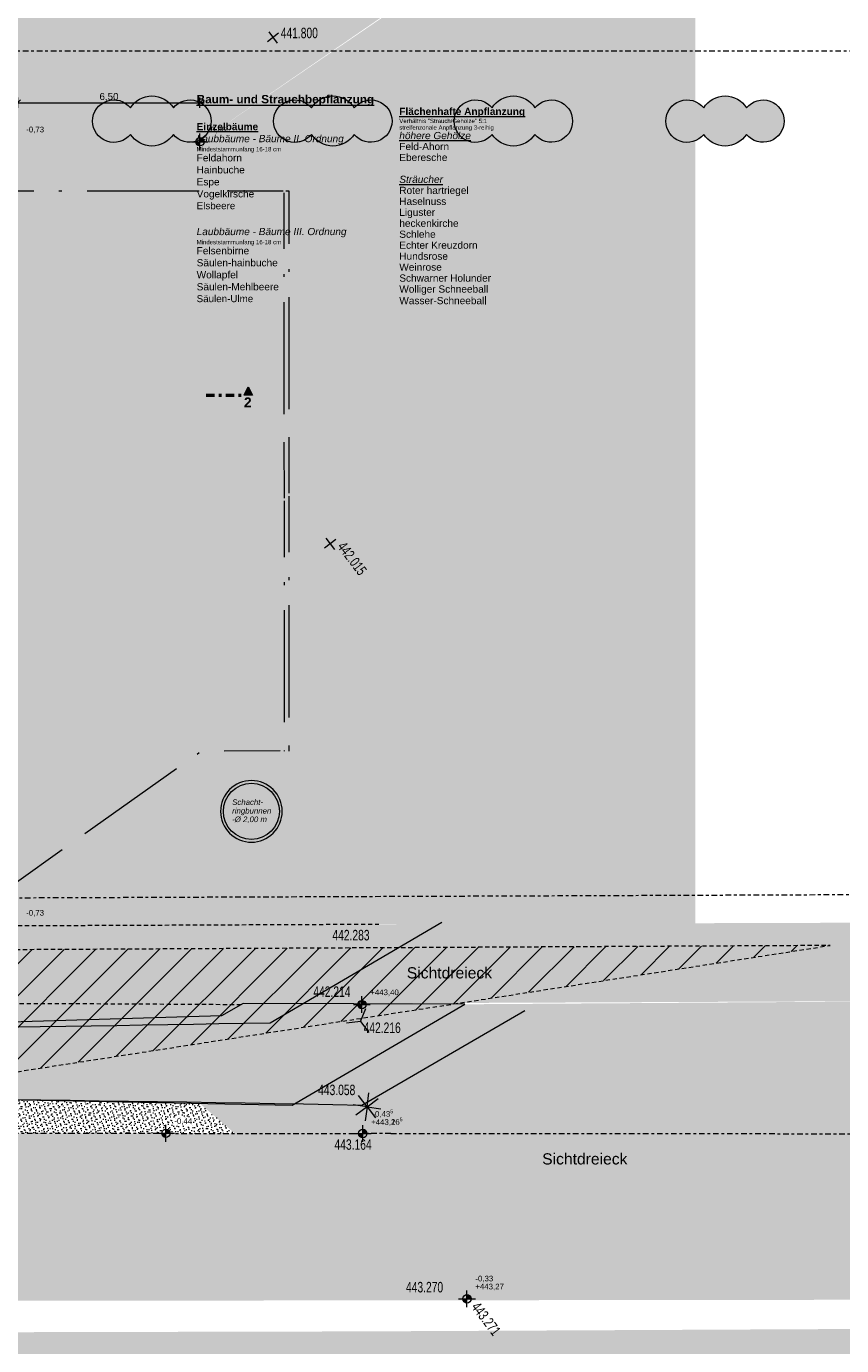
# Model space of a CAD drawing. Header units: metres. Extents: x -167 to 338, y -186 to 508.
# Tile 208 of 256: x 95 to 125, y 3 to 50. Entities that reach past the tile are written whole.
import ezdxf

# ---------------------------------------------------------------- set-up
doc = ezdxf.new("R2010")
doc.units = ezdxf.units.M
doc.header["$MEASUREMENT"] = 0
for name, pattern in [('LINE_LT_20', [11, 2, -0.9, 0.1, -0.9, 4, -1, 2, -0.1]), ('Raster', [0.4, 0.2, -0.1, 0, -0.1]), ('Schnittlinie', [0.6, 0.3, -0.15, 0, -0.15]), ('Strichlinie eng', [0.23, 0.15, -0.08]), ('Untersicht', [0.2, 0.15, -0.05])]:
    doc.linetypes.add(name, pattern=pattern)
for name, color, linetype in [('10 Wand außen', 7, 'Continuous'), ('60 Gelände 2D Übersicht', 7, 'Continuous'), ('60 Grenzen', 7, 'Continuous'), ('70 Kanal', 7, 'Continuous'), ('94 Genehmigungsplanung Bemaßung', 7, 'Continuous'), ('98 Schnitt Marker', 7, 'Continuous'), ('Beschriftung-Punkte', 7, 'Continuous'), ('BT-Gelaende', 7, 'Continuous'), ('PB-L-Baugrenze', 7, 'Continuous')]:
    doc.layers.add(name, color=color, linetype=linetype)
doc.styles.add('ERSTELLTER_STIL_1', font='arial.ttf')
doc.styles.add('ERSTELLTER_STIL_2', font='arial.ttf')
doc.styles.add('ERSTELLTER_STIL_4', font='arial.ttf')
doc.styles.add('ERSTELLTER_STIL_7', font='arial.ttf', dxfattribs={"width": 0.7})
doc.dimstyles.new('ERSTELLTER_STIL__1', dxfattribs={"dimtxt": 0.25, "dimasz": 0.19, "dimexe": 0.18, "dimexo": 0.1, "dimgap": 0, "dimtad": 1, "dimtih": 1, "dimtoh": 1, "dimzin": 0, "dimdsep": 46, "dimtxsty": 'ERSTELLTER_STIL_1', "dimblk": 'ARROWHEAD_6', "dimblk1": 'ARROWHEAD_6', "dimblk2": 'ARROWHEAD_6', "dimcen": 0.09, "dimclrd": 7, "dimclre": 7, "dimclrt": 7, "dimazin": 0, "dimtfac": 1, "dimtdec": 4, "dimtmove": 0, "dimatfit": 3, "dimfxl": 1, "dimtolj": 1, "dimtzin": 0, "dimarcsym": 0})
pattern_1 = [(45, (27236.1321, 33357.62905), (-0.11136931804, 0.11136931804), [0, -0.105, 0, -0.1575]), (110, (27236.4821, 33357.62905), (0.1480015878, 0.0538681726), [0, -0.077, 0, -0.133])]

# ---------------------------------------------------------------- blocks, each defined once
blk = doc.blocks.new('Standard-Rastermarker_141')
at = {"layer": '60 Grenzen', "color": 7, "linetype": 'Raster', "lineweight": 13}
blk.add_line((1, 0), (146.942, 0), dxfattribs=at)
blk = doc.blocks.new('Standard-Rastermarker_145')
at = {"layer": '60 Grenzen', "color": 7, "linetype": 'Raster', "lineweight": 13}
for p, q in [((1, 0), (0, 0)), ((1, 0), (19.481, 0)), ((19.481, 0), (20.481, 0))]:
    blk.add_line(p, q, dxfattribs=at)
blk = doc.blocks.new('Standard-Rastermarker_146')
at = {"layer": '60 Grenzen', "color": 7, "linetype": 'Raster', "lineweight": 13}
for p, q in [((1, 0), (0, 0)), ((1, 0), (21.698, 0)), ((21.698, 0), (22.698, 0))]:
    blk.add_line(p, q, dxfattribs=at)
blk = doc.blocks.new('*D454', base_point=(27236.132, 33357.279))
at = {"layer": '94 Genehmigungsplanung Bemaßung', "color": 7, "linetype": 'Continuous', "lineweight": 13}
for p, q in [((95.265, 47.241), (95.065, 47.041)), ((95.165, 46.954), (95.165, 47.329)), ((95.165, 47.141), (101.663, 47.141)), ((101.563, 47.041), (101.763, 47.241)), ((101.663, 46.954), (101.663, 47.329)), ((101.663, 47.141), (101.813, 47.141))]:
    blk.add_line(p, q, dxfattribs=at)
at = {"layer": '94 Genehmigungsplanung Bemaßung', "color": 7, "lineweight": 13, "insert": (98.08, 47.191), "char_height": 0.25, "attachment_point": 7, "style": 'ERSTELLTER_STIL_1'}
blk.add_mtext('\\A1;{\\pql;\\fArial|b0|i0|c0|p0;\\W1.000000;6,50}', dxfattribs=at)
blk = doc.blocks.new('ARROWHEAD_6')
at = {"color": 0, "linetype": 'Continuous', "lineweight": 0}
for p, q in [((0, 0), (-1, 0)), ((-0.5, -0.5), (0.5, 0.5))]:
    blk.add_line(p, q, dxfattribs=at)
blk = doc.blocks.new('Standard-Rastermarker_151')
at = {"layer": '60 Grenzen', "color": 7, "linetype": 'Raster', "lineweight": 13}
blk.add_line((1, 0), (204.904, 0), dxfattribs=at)
blk = doc.blocks.new('Boe_Unten_003')
at = {"layer": 'BT-Gelaende', "color": 30, "linetype": 'Continuous', "lineweight": 18, "true_color": 0xff7300}
for q in [(0, 0.25), (-0.216505, -0.125002), (0.216507, -0.124999)]:
    blk.add_line((0, 0), q, dxfattribs=at)
blk = doc.blocks.new('Boe_oben_003')
at = {"layer": 'BT-Gelaende', "color": 30, "linetype": 'Continuous', "lineweight": 18, "true_color": 0xff7300}
for q in [(0, 0.25), (-0.25, 0), (-0.176777, 0.176777), (-0.176777, -0.176777), (0.176777, 0.176777), (0.25, 0), (0.176777, -0.176777), (0, -0.25)]:
    blk.add_line((0, 0), q, dxfattribs=at)
blk = doc.blocks.new('Kreuz_003')
at = {"layer": 'BT-Gelaende', "color": 30, "linetype": 'Continuous', "lineweight": 18, "true_color": 0xff7300}
for p, q in [((-0.5, 0), (0.5, 0)), ((0, 0.5), (0, -0.5))]:
    blk.add_line(p, q, dxfattribs=at)

msp = doc.modelspace()

# ---------------------------------------------------------------- hatches: boundary and pattern name
at = {"linetype": 'Continuous', "lineweight": 18}
msp.add_hatch(color=255, dxfattribs=at).paths.add_polyline_path([(1.566, 4.049), (1.9, 10.618), (12.926, 10.242, 0.005342), (25.31, 10.162), (55.573, 10.262), (69.016, 10.286), (94.155, 10.366), (156.733, 10.348), (157.551, 4.46), (25.529, 4.3)])
at = {"layer": '60 Gelände 2D Übersicht', "linetype": 'Continuous', "lineweight": 18, "true_color": 0x6d7e00}
for points in [[(2.009, 59.511), (17.341, 44), (58.162, 44), (58.162, 45.749), (101.67, 45.749), (121.706, 59.511)], [(101.67, 17.828), (101.67, 45.749), (119.339, 57.785), (119.339, 17.828), (108.047, 17.828), (102.437, 14.549), (101.67, 14.526)], [(101.629, 11.451), (104.886, 11.362), (111.122, 14.966), (130.265, 15.097), (130.174, 10.345), (102.906, 10.359)], [(19.98, 2.252), (25.123, 2.671), (46.03, 3.074), (66.75, 3.154), (86.718, 3.244), (107.445, 3.292), (130.041, 3.403), (156.42, 3.447), (156.733, -1.316), (130.174, -1.318), (107.476, -1.308), (86.995, -1.292), (67.047, -1.386), (25.31, -1.502), (12.926, -1.421, -0.076037), (15.935, 0.874, -0.086004)]]:
    msp.add_hatch(color=66, dxfattribs=at).paths.add_polyline_path(points)
at = {"layer": '60 Gelände 2D Übersicht', "linetype": 'Continuous', "lineweight": 0, "true_color": 0xe0f2cc}
for points in [[(99.187, 46.959, -0.560067), (100.716, 46.959, -2.844228), (100.716, 46.013, -0.547905), (99.187, 46.013, -2.85936)], [(105.646, 46.959, -0.560067), (107.174, 46.959, -2.844228), (107.174, 46.013, -0.547905), (105.646, 46.013, -2.85936)], [(112.09, 46.959, -0.560067), (113.618, 46.959, -2.844228), (113.618, 46.013, -0.547905), (112.09, 46.013, -2.85936)], [(119.642, 46.959, -0.560067), (121.17, 46.959, -2.844228), (121.17, 46.013, -0.547905), (119.642, 46.013, -2.85936)]]:
    msp.add_hatch(color=254, dxfattribs=at).paths.add_polyline_path(points)
at = {"layer": '60 Gelände 2D Übersicht', "linetype": 'Continuous', "lineweight": 18}
h = msp.add_hatch(dxfattribs=at)
h.set_pattern_fill('Mörtel_0001', color=8, style=0, pattern_type=2)
h.set_pattern_definition(pattern_1)
h.paths.add_polyline_path([(58.162, 45.75), (66.664, 45.75), (66.663, 37.5), (77.662, 37.514), (77.663, 45.749), (84.168, 45.749), (84.167, 37.499), (95.166, 37.499), (95.166, 45.749), (101.67, 45.749), (101.67, 14.526), (95.166, 14.335), (95.169, 36.014), (84.17, 36.015), (84.168, 14.051), (77.671, 13.994), (77.664, 36.013), (66.665, 35.999), (66.664, 13.883), (59.587, 13.883), (59.587, 23.18), (59.587, 37.346), (58.162, 37.346), (58.162, 28.205)])
at = {"layer": '60 Gelände 2D Übersicht', "linetype": 'Continuous', "lineweight": 0, "true_color": 0xd4d4d4}
for points in [[(24.48, 17.29), (45.89, 17.604), (66.631, 17.65), (86.51, 17.756), (130.066, 17.893), (155.986, 17.994), (156.42, 15.11), (130.031, 15.097), (86.718, 14.908), (66.75, 14.818), (46.03, 14.737), (25.123, 14.335), (19.98, 13.915, 0.086004), (15.935, 12.537, 0.076037), (12.926, 10.242), (1.9, 10.618), (-8.313, 12.198), (2.326, 13.496, 0.033796), (8.861, 14.091, 0.026308), (13.858, 15.162, -0.040124), (18.898, 16.631, -0.042972)], [(15.935, 12.537), (25.215, 11.53), (46.251, 11.468), (66.892, 11.662), (86.903, 11.718), (104.951, 11.361), (111.122, 14.966), (103.203, 14.994), (102.437, 14.549), (86.931, 14.093), (66.689, 13.88), (46.09, 13.921), (25.189, 13.399), (19.98, 13.915, 0.086004)]]:
    msp.add_hatch(color=254, dxfattribs=at).paths.add_polyline_path(points)
at = {"layer": '60 Gelände 2D Übersicht', "linetype": 'Continuous', "lineweight": 18}
h = msp.add_hatch(dxfattribs=at)
h.set_pattern_fill('nicht_unterkellert_0001', color=8, style=0, pattern_type=2)
h.set_pattern_definition([(45, (27236.1321, 33357.27905), (-0.565685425, 0.565685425), [])])
h.paths.add_polyline_path([(94.15, 16.908), (94.163, 12.408), (124.15, 17.065)])
h = msp.add_hatch(dxfattribs=at)
h.set_pattern_fill('Mörtel_0001', color=8, style=0, pattern_type=2)
h.set_pattern_definition(pattern_1)
h.paths.add_polyline_path([(95.166, 11.556), (101.658, 11.426), (102.906, 10.359), (93.875, 10.36)])
at = {"layer": '94 Genehmigungsplanung Bemaßung', "linetype": 'Continuous', "lineweight": 13}
for points in [[(101.663, 45.749), (101.513, 45.749), (101.525, 45.692), (101.557, 45.643), (101.606, 45.61), (101.663, 45.599)], [(101.663, 45.749), (101.813, 45.749), (101.802, 45.806), (101.769, 45.855), (101.721, 45.888), (101.663, 45.899)], [(107.445, 14.956), (107.595, 14.956), (107.583, 15.013), (107.551, 15.062), (107.502, 15.094), (107.445, 15.106)], [(107.445, 14.956), (107.295, 14.956), (107.306, 14.898), (107.338, 14.849), (107.387, 14.817), (107.445, 14.806)], [(100.452, 10.361), (100.302, 10.361), (100.314, 10.304), (100.346, 10.255), (100.395, 10.222), (100.452, 10.211)], [(100.452, 10.361), (100.602, 10.361), (100.591, 10.418), (100.558, 10.467), (100.51, 10.5), (100.452, 10.511)], [(107.476, 10.356), (107.626, 10.356), (107.615, 10.413), (107.582, 10.462), (107.534, 10.494), (107.476, 10.506)], [(107.476, 10.356), (107.626, 10.356), (107.615, 10.413), (107.582, 10.462), (107.534, 10.494), (107.476, 10.506)], [(107.476, 10.356), (107.626, 10.356), (107.615, 10.413), (107.582, 10.462), (107.534, 10.494), (107.476, 10.506)], [(107.476, 10.356), (107.326, 10.356), (107.338, 10.298), (107.37, 10.25), (107.419, 10.217), (107.476, 10.206)], [(107.476, 10.356), (107.326, 10.356), (107.338, 10.298), (107.37, 10.25), (107.419, 10.217), (107.476, 10.206)], [(107.476, 10.356), (107.326, 10.356), (107.338, 10.298), (107.37, 10.25), (107.419, 10.217), (107.476, 10.206)], [(111.195, 4.455), (111.045, 4.455), (111.057, 4.398), (111.089, 4.349), (111.138, 4.317), (111.195, 4.305)], [(111.195, 4.455), (111.045, 4.455), (111.057, 4.398), (111.089, 4.349), (111.138, 4.317), (111.195, 4.305)], [(111.195, 4.455), (111.345, 4.455), (111.334, 4.513), (111.301, 4.561), (111.253, 4.594), (111.195, 4.605)], [(111.195, 4.455), (111.345, 4.455), (111.334, 4.513), (111.301, 4.561), (111.253, 4.594), (111.195, 4.605)]]:
    msp.add_hatch(color=7, dxfattribs=at).paths.add_polyline_path(points)
at = {"layer": '98 Schnitt Marker', "linetype": 'Continuous', "lineweight": 0, "true_color": 0x000000}
msp.add_hatch(color=18, dxfattribs=at).paths.add_polyline_path([(103.538, 36.705), (103.388, 37.005), (103.238, 36.705)])

# ---------------------------------------------------------------- linework, layer by layer
at = {"layer": '60 Gelände 2D Übersicht', "color": 7, "linetype": 'Continuous', "lineweight": 13, "flags": 128}
for points in [[(99.187, 46.959, -0.560067), (100.716, 46.959, -2.844228), (100.716, 46.013, -0.547905), (99.187, 46.013, -2.85936)], [(105.646, 46.959, -0.560067), (107.174, 46.959, -2.844228), (107.174, 46.013, -0.547905), (105.646, 46.013, -2.85936)], [(112.09, 46.959, -0.560067), (113.618, 46.959, -2.844228), (113.618, 46.013, -0.547905), (112.09, 46.013, -2.85936)], [(119.642, 46.959, -0.560067), (121.17, 46.959, -2.844228), (121.17, 46.013, -0.547905), (119.642, 46.013, -2.85936)]]:
    msp.add_lwpolyline(points, format="xyb", close=True, dxfattribs=at)
at = {"layer": '60 Gelände 2D Übersicht', "color": 7, "linetype": 'Untersicht', "lineweight": 13, "flags": 128}
msp.add_lwpolyline([(94.15, 16.908), (94.163, 12.408), (124.15, 17.065)], close=True, dxfattribs=at)
at = {"layer": '60 Gelände 2D Übersicht', "color": 1, "linetype": 'Continuous', "lineweight": 18, "true_color": 0xf50000, "flags": 128}
msp.add_lwpolyline([(15.935, 12.537), (25.215, 11.53), (46.251, 11.468), (66.892, 11.662), (86.903, 11.718), (104.951, 11.361), (111.122, 14.966), (103.203, 14.994), (102.437, 14.549), (86.931, 14.093), (66.689, 13.88), (46.09, 13.921), (25.189, 13.399), (19.98, 13.915, 0.086004)], format="xyb", close=True, dxfattribs=at)
at = {"layer": '70 Kanal', "color": 1, "linetype": 'Continuous', "lineweight": 18, "true_color": 0xf50000}
for p, q in [((104.166, 14.308), (110.292, 17.899)), ((113.26, 14.735), (107.444, 11.358))]:
    msp.add_line(p, q, dxfattribs=at)
at = {"layer": '70 Kanal', "color": 2, "linetype": 'Strichlinie eng', "lineweight": 18, "true_color": 0xf5f500}
msp.add_line((66.666, 17.653), (108.047, 17.828), dxfattribs=at)
at = {"layer": '70 Kanal', "color": 7, "linetype": 'Continuous', "lineweight": 13, "flags": 128}
for points in [[(102.402, 21.852, 0.414214), (103.502, 20.752, 0.414214), (104.602, 21.852, 0.414214), (103.502, 22.952, 0.414214)], [(102.402, 21.852, 0.414214), (103.502, 20.752, 0.414214), (104.602, 21.852, 0.414214), (103.502, 22.952, 0.414214)], [(102.502, 21.852, -1), (104.502, 21.852, -1)], [(102.502, 21.852, -1), (104.502, 21.852, -1)]]:
    msp.add_lwpolyline(points, format="xyb", close=True, dxfattribs=at)
at = {"layer": '70 Kanal', "color": 2, "linetype": 'Strichlinie eng', "lineweight": 18, "true_color": 0xf5f500}
msp.add_arc((85.566, -2661.306), 2676.312, 89.623941, 91.298305, dxfattribs=at)
at = {"layer": '70 Kanal', "color": 1, "linetype": 'Continuous', "lineweight": 18, "true_color": 0xf50000}
for centre, radius, start, end in [((57.943, 2541.328), 2527.443, 269.725895, 271.047923), ((74.128, -1712.199), 1723.879, 88.892612, 90.000309)]:
    msp.add_arc(centre, radius, start, end, dxfattribs=at)
at = {"layer": '94 Genehmigungsplanung Bemaßung', "color": 7, "linetype": 'Continuous', "lineweight": 13}
for p, q in [((101.363, 45.749), (101.963, 45.749)), ((101.663, 45.449), (101.663, 46.049)), ((107.445, 14.656), (107.445, 15.256)), ((107.145, 14.956), (107.745, 14.956)), ((100.152, 10.361), (100.752, 10.361)), ((100.452, 10.061), (100.452, 10.661)), ((107.476, 10.056), (107.476, 10.656)), ((107.476, 10.056), (107.476, 10.656)), ((107.476, 10.056), (107.476, 10.656)), ((107.176, 10.356), (107.776, 10.356)), ((107.176, 10.356), (107.776, 10.356)), ((107.176, 10.356), (107.776, 10.356)), ((111.195, 4.155), (111.195, 4.755)), ((111.195, 4.155), (111.195, 4.755)), ((110.895, 4.455), (111.495, 4.455)), ((110.895, 4.455), (111.495, 4.455))]:
    msp.add_line(p, q, dxfattribs=at)
for centre in [(101.663, 45.749), (107.445, 14.956), (100.452, 10.361), (107.476, 10.356), (107.476, 10.356), (107.476, 10.356), (111.195, 4.455), (111.195, 4.455)]:
    msp.add_circle(centre, 0.15, dxfattribs=at)
at = {"layer": '98 Schnitt Marker', "color": 7, "linetype": 'Schnittlinie', "lineweight": 50}
msp.add_line((101.888, 36.705), (103.238, 36.705), dxfattribs=at)
at = {"layer": '98 Schnitt Marker', "color": 7, "linetype": 'Continuous', "lineweight": 13, "flags": 128}
msp.add_lwpolyline([(103.538, 36.705), (103.238, 36.705), (103.388, 37.005)], close=True, dxfattribs=at)
at = {"layer": 'PB-L-Baugrenze', "color": 5, "linetype": 'LINE_LT_20', "lineweight": 18, "flags": 128}
for points in [[(7.334, 20.395), (7.34, 44), (98.611, 44), (104.664, 44), (104.666, 24)], [(7.334, 20.395), (7.34, 44), (98.611, 44), (104.841, 44), (104.843, 24)], [(104.525, 24.013), (101.717, 23.996), (95.074, 19.287), (7.334, 19.389)]]:
    msp.add_lwpolyline(points, dxfattribs=at)

# ---------------------------------------------------------------- block references
at = {"layer": '60 Grenzen', "color": 7, "linetype": 'Continuous', "lineweight": 18}
msp.add_blockref('Standard-Rastermarker_151', (2.342, 48.999), dxfattribs=at)
for name, p, rotation in [('Standard-Rastermarker_141', (23.922, 18.494), 0.2212804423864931), ('Standard-Rastermarker_145', (86.995, 10.371), 359.9573562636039), ('Standard-Rastermarker_146', (107.476, 10.356), 359.9729272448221)]:
    msp.add_blockref(name, p, dxfattribs=dict(at, rotation=rotation))
at = {"layer": 'BT-Gelaende', "color": 30, "linetype": 'Continuous', "lineweight": 18, "true_color": 0xff7300}
for name, p, xscale, yscale, rotation in [('Kreuz_003', (104.272, 49.468), 0.5, 0.5, 307.1573563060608), ('Kreuz_003', (106.312, 31.399), 0.5, 0.5, 307.1573563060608), ('Boe_Unten_003', (107.39, 14.356), 2, 2, 217.1573563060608), ('Boe_oben_003', (107.63, 11.308), 2, 2, 217.1573563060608)]:
    msp.add_blockref(name, p, dxfattribs=dict(at, xscale=xscale, yscale=yscale, rotation=rotation))

# ---------------------------------------------------------------- texts
at = {"layer": '10 Wand außen', "color": 7, "linetype": 'Continuous', "lineweight": 13, "insert": (102.815, 22.28), "char_height": 0.2, "attachment_point": 1, "line_spacing_factor": 0.918663, "style": 'ERSTELLTER_STIL_4'}
msp.add_mtext('\\A1;{\\pql;\\fArial|b0|i1|c0|p0;\\W1.000000;Schacht\\fArial|b0|i1|c0|p0;\\W1.000000;-\\P\\pql;\\fArial|b0|i1|c0|p0;\\W1.000000;ringbunnen\\P\\pql;\\fArial|b0|i1|c0|p0;\\W1.000000;-\\fArial|b0|i1|c0|p0;\\W1.000000;Ø 2,00 m}', dxfattribs=at)
at = {"layer": '60 Gelände 2D Übersicht', "color": 7, "linetype": 'Continuous', "lineweight": 13, "attachment_point": 1}
for s, insert, char_height, style in [('\\A1;{\\pql;\\fArial|b1|i0|c0|p0;\\L\\W1.000000;\\LBaum- und Strauchbepflanzung\\P\\pql;\\fArial|b1|i0|c0|p0;\\L\\W1.000000;\\L\\P\\pql;\\fArial|b1|i0|c0|p0;\\L\\H0.856765x;\\W1.000000;\\LEinzelbäume\\P\\pql;\\fArial|b0|i1|c0|p0;\\l\\W1.000000;\\lLaubbäume - Bäume II. Ordnung\\P\\pql;\\fArial|b0|i0|c0|p0;\\H0.599476x;\\W1.000000;Mindeststammunfang 16-18 cm\\P\\pql;\\fArial|b0|i0|c0|p0;\\H1.668122x;\\W1.000000;Feldahorn\\P\\pql;\\fArial|b0|i0|c0|p0;\\W1.000000;Hainbuche\\P\\pql;\\fArial|b0|i0|c0|p0;\\W1.000000;Espe\\P\\pql;\\fArial|b0|i0|c0|p0;\\W1.000000;Vogelkirsche\\P\\pql;\\fArial|b0|i0|c0|p0;\\H0.972650x;\\W1.000000;Elsbeere\\P\\pql;\\fArial|b0|i0|c0|p0;\\H1.200000x;\\W1.000000;\\P\\pql;\\fArial|b0|i1|c0|p0;\\H0.856765x;\\W1.000000;Laubbäume - Bäume III. Ordnung\\P\\pql;\\fArial|b0|i0|c0|p0;\\H0.599476x;\\W1.000000;Mindeststammunfang 16-18 cm\\P\\pql;\\fArial|b0|i0|c0|p0;\\H1.668122x;\\W1.000000;Felsenbirne\\P\\pql;\\fArial|b0|i0|c0|p0;\\W1.000000;Säulen-hainbuche\\P\\pql;\\fArial|b0|i0|c0|p0;\\W1.000000;Wollapfel\\P\\pql;\\fArial|b0|i0|c0|p0;\\W1.000000;Säulen-Mehlbeere\\P\\pql;\\fArial|b0|i0|c0|p0;\\H0.972650x;\\W1.000000;Säulen-Ulme\\P\\pql;\\fArial|b0|i0|c0|p0;\\H1.200000x;\\W1.000000;\\P\\pql;\\fArial|b1|i0|c0|p0;\\L\\H0.856765x;\\W1.000000;\\L}', (101.548, 47.418), 0.3, 'ERSTELLTER_STIL_2'), ('\\A1;{\\pql;\\fArial|b0|i0|c0|p0;\\W1.000000;Sichtdreieck}', (109.047, 16.289), 0.4, 'ERSTELLTER_STIL_1'), ('\\A1;{\\pql;\\fArial|b0|i0|c0|p0;\\W1.000000;Sichtdreieck}', (113.878, 9.649), 0.4, 'ERSTELLTER_STIL_1')]:
    msp.add_mtext(s, dxfattribs=dict(at, insert=insert, char_height=char_height, style=style))
at = {"layer": '60 Gelände 2D Übersicht', "color": 7, "linetype": 'Continuous', "lineweight": 13, "insert": (108.78, 47.417), "char_height": 0.3, "attachment_point": 1, "line_spacing_factor": 0.913351, "style": 'ERSTELLTER_STIL_1'}
msp.add_mtext('\\A1;{\\pql;\\fArial|b0|i0|c0|p0;\\W1.000000;\\P\\pql;\\fArial|b1|i0|c0|p0;\\L\\H0.856765x;\\W1.000000;\\LFlächenhafte Anpflanzung\\P\\pql;\\fArial|b0|i0|c0|p0;\\l\\H0.599476x;\\W1.000000;\\lVerhältnis "Strauch/Gehölze" 5:1\\P\\pql;\\fArial|b0|i0|c0|p0;\\W1.000000;streifenzonale Anpflanzung 3-reihig\\P\\pql;\\fArial|b0|i1|c0|p0;\\L\\H1.668122x;\\W1.000000;\\Lhöhere Gehölze\\P\\pql;\\fArial|b0|i0|c0|p0;\\l\\W1.000000;\\lFeld-Ahorn\\P\\pql;\\fArial|b0|i0|c0|p0;\\W1.000000;Eberesche\\P\\pql;\\fArial|b0|i1|c0|p0;\\L\\W1.000000;\\L\\P\\pql;\\fArial|b0|i1|c0|p0;\\W1.000000;Sträucher\\P\\pql;\\fArial|b0|i0|c0|p0;\\l\\W1.000000;\\lRoter hartriegel\\P\\pql;\\fArial|b0|i0|c0|p0;\\W1.000000;Haselnuss\\P\\pql;\\fArial|b0|i0|c0|p0;\\W1.000000;Liguster\\P\\pql;\\fArial|b0|i0|c0|p0;\\W1.000000;heckenkirche\\P\\pql;\\fArial|b0|i0|c0|p0;\\W1.000000;Schlehe\\P\\pql;\\fArial|b0|i0|c0|p0;\\W1.000000;Echter Kreuzdorn\\P\\pql;\\fArial|b0|i0|c0|p0;\\W1.000000;Hundsrose\\P\\pql;\\fArial|b0|i0|c0|p0;\\W1.000000;Weinrose\\P\\pql;\\fArial|b0|i0|c0|p0;\\W1.000000;Schwarner Holunder\\P\\pql;\\fArial|b0|i0|c0|p0;\\W1.000000;Wolliger Schneeball\\P\\pql;\\fArial|b0|i0|c0|p0;\\W1.000000;Wasser-Schneebal\\fArial|b0|i0|c0|p0;\\H1.167181x;\\W1.000000;l}', dxfattribs=at)
at = {"layer": '94 Genehmigungsplanung Bemaßung', "color": 7, "lineweight": 13, "char_height": 0.2, "attachment_point": 7, "style": 'ERSTELLTER_STIL_1'}
for s, insert in [('\\A1;{\\pql;\\fArial|b0|i0|c0|p0;\\W1.000000;-0,73}', (95.466, 46.049)), ('\\A1;{\\pql;\\fArial|b0|i0|c0|p0;\\W1.000000;-0,86}', (101.963, 46.049)), ('\\A1;{\\pql;\\fArial|b0|i0|c0|p0;\\W1.000000;-0,73}', (95.465, 18.095)), ('\\A1;{\\pql;\\fArial|b0|i0|c0|p0;\\W1.000000;+443,40}', (107.745, 15.256)), ('\\A1;{\\pql;\\fArial|b0|i0|c0|p0;\\W1.000000;+443,16\\fArial|b0|i0|c0|p0;\\W1.000000;\\A1{\\H.66x;\\S5^  ;}}', (107.776, 10.608)), ('\\A1;{\\pql;\\fArial|b0|i0|c0|p0;\\W1.000000;+443,26\\fArial|b0|i0|c0|p0;\\W1.000000;\\A1{\\H.66x;\\S5^  ;}}', (107.776, 10.608)), ('\\A1;{\\pql;\\fArial|b0|i0|c0|p0;\\W1.000000;-0,43\\fArial|b0|i0|c0|p0;\\W1.000000;\\A1{\\H.66x;\\S5^  ;}}', (107.819, 10.894)), ('\\A1;{\\pql;\\fArial|b0|i0|c0|p0;\\W1.000000;-0,44}', (100.752, 10.661)), ('\\A1;{\\pql;\\fArial|b0|i0|c0|p0;\\W1.000000;-0,33}', (111.495, 5.041)), ('\\A1;{\\pql;\\fArial|b0|i0|c0|p0;\\W1.000000;+443,27}', (111.495, 4.755))]:
    msp.add_mtext(s, dxfattribs=dict(at, insert=insert))
at = {"layer": '98 Schnitt Marker', "color": 7, "lineweight": 13, "insert": (103.509, 36.275), "char_height": 0.35, "attachment_point": 9, "style": 'ERSTELLTER_STIL_2'}
msp.add_mtext('\\A1;{\\pqr;\\pt0;\\fArial|b1|i0|c0|p0;\\W1.000000;2}', dxfattribs=at)
at = {"layer": 'Beschriftung-Punkte', "color": 30, "linetype": 'Continuous', "lineweight": 18, "true_color": 0xff7300, "char_height": 0.375, "attachment_point": 1, "style": 'ERSTELLTER_STIL_7'}
for s, insert, rotation in [('\\A1;{\\pql;\\fArial|b0|i0|c0|p0;\\W0.700000; 441.800 }', (104.447, 49.819), 0), ('\\A1;{\\pql;\\fArial|b0|i0|c0|p0;\\W0.700000; 442.015 }', (106.786, 31.601), 307.1574), ('\\A1;{\\pql;\\fArial|b0|i0|c0|p0;\\W0.700000; 442.283 }', (106.291, 17.623), 359.9316), ('\\A1;{\\pql;\\fArial|b0|i0|c0|p0;\\W0.700000; 442.214 }', (105.61, 15.605), 359.9316), ('\\A1;{\\pql;\\fArial|b0|i0|c0|p0;\\W0.700000; 442.216 }', (107.404, 14.318), 359.9316), ('\\A1;{\\pql;\\fArial|b0|i0|c0|p0;\\W0.700000; 443.058 }', (105.782, 12.1), 359.9316), ('\\A1;{\\pql;\\fArial|b0|i0|c0|p0;\\W0.700000; 443.164 }', (106.366, 10.15), 359.9316), ('\\A1;{\\pql;\\fArial|b0|i0|c0|p0;\\W0.700000; 443.270 }', (108.917, 5.06), 359.9316), ('\\A1;{\\pql;\\fArial|b0|i0|c0|p0;\\W0.700000; 443.271 }', (111.566, 4.465), 307.1574)]:
    msp.add_mtext(s, dxfattribs=dict(at, insert=insert, rotation=rotation))

# ---------------------------------------------------------------- dimensions: what is measured, and where the dimension line sits
at = {"layer": '94 Genehmigungsplanung Bemaßung', "color": 7, "linetype": 'Continuous', "lineweight": 13}
dim = msp.add_linear_dim(base=(101.663, 47.141), p1=(95.165, 45.749), p2=(101.663, 45.749), dimstyle='ERSTELLTER_STIL__1', dxfattribs=at)
dim.commit()
dim.dimension.update_dxf_attribs({"geometry": '*D454', "text_midpoint": (98.404, 47.316), "dimtype": 160})

doc.saveas('drawing.dxf')
